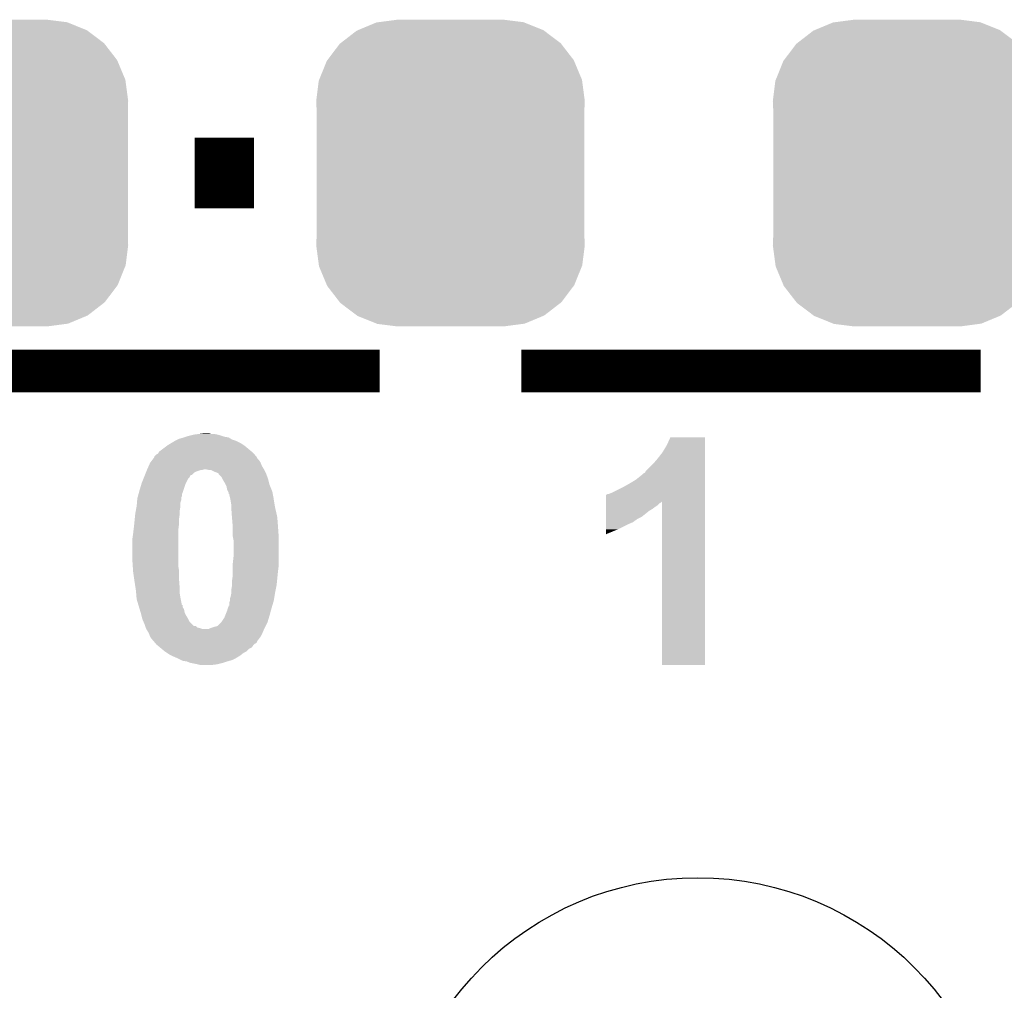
# Model space of a CAD drawing. Extents: x -0.05 to 0.95, y -0.15 to 1.54.
# Tile 43 of 45: x 0.62 to 0.76, y 1.22 to 1.35. Entities that reach past the tile are written whole.
import ezdxf

# ---------------------------------------------------------------- set-up
doc = ezdxf.new("R2010")
doc.units = 0
doc.layers.get('0').update_dxf_attribs({"linetype": 'CONTINUOUS'})
doc.layers.add('ACCEL_35_CLICK_V101_GTO', color=14, linetype='CONTINUOUS')
doc.layers.add('ACCEL_35_CLICK_V101_GTS', color=12, linetype='CONTINUOUS')

# ---------------------------------------------------------------- blocks, each defined once
blk = doc.blocks.new('ROUND_9')
blk.add_circle((0, 0), 0.0433)
blk = doc.blocks.new('CUSTOM_76')
for points in [[(-0.01312, 0.02021), (-0.0105, 0.0213), (0.01316, 0.02021), (0.01045, 0.0213)], [(-0.0105, 0.0213), (-0.01022, 0.02134), (0.01045, 0.0213), (0.01036, 0.02134)], [(-0.01022, 0.02134), (-0.0075, 0.0217), (0.01036, 0.02134), (0.0075, 0.0217)], [(-0.01555, 0.01838), (-0.01329, 0.02013), (0.01558, 0.01838), (0.01326, 0.02013)], [(-0.01329, 0.02013), (-0.01312, 0.02021), (0.01326, 0.02013), (0.01316, 0.02021)], [(-0.01741, 0.01599), (-0.01568, 0.01828), (0.01743, 0.01599), (0.01566, 0.01828)], [(-0.01568, 0.01828), (-0.01555, 0.01838), (0.01566, 0.01828), (0.01558, 0.01838)], [(-0.01858, 0.0132), (-0.01751, 0.01586), (0.0186, 0.0132), (0.01749, 0.01586)], [(-0.01751, 0.01586), (-0.01741, 0.01599), (0.01749, 0.01586), (0.01743, 0.01599)], [(-0.019, 0.0102), (-0.01864, 0.01306), (0.019, 0.0102), (0.01862, 0.01306)], [(-0.01864, 0.01306), (-0.01858, 0.0132), (0.01862, 0.01306), (0.0186, 0.0132)], [(-0.01895, 0.00913), (-0.019, 0.0102), (0.01895, 0.00913), (0.019, 0.0102)], [(-0.01895, -0.00913), (-0.01895, 0.00913), (0.01895, -0.00913), (0.01895, 0.00913)], [(-0.019, -0.0102), (-0.01895, -0.00913), (0.019, -0.0102), (0.01895, -0.00913)], [(-0.01862, -0.01306), (-0.019, -0.0102), (0.01864, -0.01306), (0.019, -0.0102)], [(-0.0186, -0.0132), (-0.01862, -0.01306), (0.01858, -0.0132), (0.01864, -0.01306)], [(-0.01749, -0.01586), (-0.0186, -0.0132), (0.01751, -0.01586), (0.01858, -0.0132)], [(-0.01743, -0.01599), (-0.01749, -0.01586), (0.01741, -0.01599), (0.01751, -0.01586)], [(-0.01566, -0.01828), (-0.01743, -0.01599), (0.01568, -0.01828), (0.01741, -0.01599)], [(-0.01558, -0.01838), (-0.01566, -0.01828), (0.01555, -0.01838), (0.01568, -0.01828)], [(-0.01326, -0.02013), (-0.01558, -0.01838), (0.01329, -0.02013), (0.01555, -0.01838)], [(-0.01316, -0.02021), (-0.01326, -0.02013), (0.01312, -0.02021), (0.01329, -0.02013)], [(-0.01045, -0.0213), (-0.01316, -0.02021), (0.0105, -0.0213), (0.01312, -0.02021)], [(-0.01036, -0.02134), (-0.01045, -0.0213), (0.01022, -0.02134), (0.0105, -0.0213)], [(-0.0075, -0.0217), (-0.01036, -0.02134), (0.0075, -0.0217), (0.01022, -0.02134)]]:
    blk.add_solid(points)

msp = doc.modelspace()

# ---------------------------------------------------------------- linework, layer by layer
at = {"layer": 'ACCEL_35_CLICK_V101_GTO'}
for points, const_width in [([(0.6438, 1.333), (0.6522, 1.333)], 0.01), ([(0.604, 1.305), (0.67, 1.305)], 0.006), ([(0.69, 1.305), (0.755, 1.305)], 0.006)]:
    msp.add_lwpolyline(points, dxfattribs=dict(at, const_width=const_width))
for points in [[(0.6416, 1.2954), (0.6423, 1.2956), (0.64893, 1.2954), (0.6486, 1.2956)], [(0.6423, 1.2956), (0.6426, 1.2957), (0.6486, 1.2956), (0.648, 1.2957)], [(0.6426, 1.2957), (0.6429, 1.2958), (0.648, 1.2957), (0.6477, 1.2958)], [(0.6429, 1.2958), (0.6433, 1.2959), (0.6477, 1.2958), (0.6474, 1.2959)], [(0.6433, 1.2959), (0.6437, 1.296), (0.6474, 1.2959), (0.647, 1.296)], [(0.6437, 1.296), (0.6445, 1.2961), (0.647, 1.296), (0.6465, 1.2961)], [(0.6445, 1.2961), (0.6453, 1.2962), (0.6461, 1.2961), (0.6458, 1.2962)], [(0.6453, 1.2962), (0.6453, 1.2962), (0.6458, 1.2962), (0.6453, 1.2962)], [(0.7106, 1.2945), (0.7111, 1.2956), (0.716, 1.2945), (0.716, 1.2956)], [(0.7111, 1.2956), (0.7111, 1.2956), (0.716, 1.2956), (0.7111, 1.2956)], [(0.6388, 1.2936), (0.63987, 1.2944), (0.65186, 1.2936), (0.6509, 1.2944)], [(0.63987, 1.2944), (0.64, 1.2945), (0.6509, 1.2944), (0.65075, 1.2945)], [(0.64, 1.2945), (0.6405, 1.2948), (0.65075, 1.2945), (0.6503, 1.2948)], [(0.6405, 1.2948), (0.641, 1.2951), (0.6503, 1.2948), (0.6497, 1.2951)], [(0.641, 1.2951), (0.6414, 1.2953), (0.6497, 1.2951), (0.6491, 1.2953)], [(0.6414, 1.2953), (0.6416, 1.2954), (0.6491, 1.2953), (0.64893, 1.2954)], [(0.71, 1.2935), (0.7106, 1.2945), (0.716, 1.2935), (0.716, 1.2945)], [(0.63795, 1.2926), (0.6381, 1.2928), (0.6527, 1.2926), (0.6526, 1.2928)], [(0.6381, 1.2929), (0.6384, 1.2932), (0.65252, 1.2929), (0.65227, 1.2932)], [(0.6381, 1.2928), (0.6381, 1.2929), (0.6526, 1.2928), (0.65252, 1.2929)], [(0.6384, 1.2932), (0.6386, 1.2933), (0.65227, 1.2932), (0.65218, 1.2933)], [(0.6386, 1.2933), (0.63867, 1.2934), (0.65218, 1.2933), (0.6521, 1.2934)], [(0.63867, 1.2934), (0.6388, 1.2936), (0.6521, 1.2934), (0.65186, 1.2936)], [(0.7093, 1.2926), (0.71, 1.2935), (0.716, 1.2926), (0.716, 1.2935)], [(0.6371, 1.2911), (0.63732, 1.2916), (0.6536, 1.2911), (0.6533, 1.2916)], [(0.63732, 1.2916), (0.6375, 1.292), (0.6533, 1.2916), (0.65314, 1.292)], [(0.6375, 1.292), (0.63758, 1.2921), (0.65314, 1.292), (0.6531, 1.2921)], [(0.63758, 1.2921), (0.6378, 1.2924), (0.6531, 1.2921), (0.6529, 1.2924)], [(0.6378, 1.2924), (0.63795, 1.2926), (0.6529, 1.2924), (0.6527, 1.2926)], [(0.7076, 1.2908), (0.7087, 1.2919), (0.716, 1.2908), (0.716, 1.2919)], [(0.7087, 1.2919), (0.7093, 1.2926), (0.716, 1.2919), (0.716, 1.2926)], [(0.63658, 1.2898), (0.63666, 1.29), (0.6429, 1.2898), (0.6431, 1.29)], [(0.63666, 1.29), (0.63674, 1.2902), (0.6431, 1.29), (0.6432, 1.2902)], [(0.63674, 1.2902), (0.63678, 1.2903), (0.6432, 1.2902), (0.6433, 1.2903)], [(0.63678, 1.2903), (0.6369, 1.2906), (0.6434, 1.2903), (0.6437, 1.2906)], [(0.63678, 1.2903), (0.63678, 1.2903), (0.6433, 1.2903), (0.6434, 1.2903)], [(0.6369, 1.2906), (0.63698, 1.2908), (0.6437, 1.2906), (0.6441, 1.2908)], [(0.63698, 1.2908), (0.63706, 1.291), (0.6441, 1.2908), (0.6447, 1.291)], [(0.63706, 1.291), (0.6371, 1.2911), (0.6449, 1.291), (0.6452, 1.2911)], [(0.63706, 1.291), (0.63706, 1.291), (0.6447, 1.291), (0.6449, 1.291)], [(0.6458, 1.291), (0.6453, 1.2911), (0.65365, 1.291), (0.6536, 1.2911)], [(0.6467, 1.2907), (0.6461, 1.291), (0.6538, 1.2907), (0.65365, 1.291)], [(0.647, 1.2906), (0.6467, 1.2907), (0.65385, 1.2906), (0.6538, 1.2907)], [(0.6472, 1.2905), (0.647, 1.2906), (0.6539, 1.2905), (0.65385, 1.2906)], [(0.6472, 1.2904), (0.6472, 1.2905), (0.65394, 1.2904), (0.6539, 1.2905)], [(0.6476, 1.29), (0.6472, 1.2904), (0.65409, 1.29), (0.65394, 1.2904)], [(0.64775, 1.2897), (0.6476, 1.29), (0.6542, 1.2897), (0.65409, 1.29)], [(0.7062, 1.2896), (0.7072, 1.2904), (0.716, 1.2896), (0.716, 1.2904)], [(0.7072, 1.2904), (0.7073, 1.2905), (0.716, 1.2904), (0.716, 1.2905)], [(0.7073, 1.2905), (0.7075, 1.2906), (0.716, 1.2905), (0.716, 1.2906)], [(0.7075, 1.2906), (0.7076, 1.2908), (0.716, 1.2906), (0.716, 1.2908)], [(0.636, 1.2881), (0.63627, 1.289), (0.6422, 1.2881), (0.6425, 1.289)], [(0.63627, 1.289), (0.6363, 1.2891), (0.6425, 1.289), (0.64255, 1.2891)], [(0.6363, 1.2891), (0.63658, 1.2898), (0.64255, 1.2891), (0.6429, 1.2898)], [(0.6478, 1.2896), (0.64775, 1.2897), (0.65422, 1.2896), (0.6542, 1.2897)], [(0.6481, 1.2891), (0.6478, 1.2896), (0.65435, 1.2891), (0.65422, 1.2896)], [(0.6482, 1.2889), (0.6481, 1.2891), (0.6544, 1.2889), (0.65435, 1.2891)], [(0.6483, 1.2887), (0.6482, 1.2889), (0.65448, 1.2887), (0.6544, 1.2889)], [(0.6484, 1.2882), (0.6483, 1.2887), (0.65468, 1.2882), (0.65448, 1.2887)], [(0.7043, 1.2885), (0.7052, 1.289), (0.716, 1.2885), (0.716, 1.289)], [(0.7052, 1.289), (0.7062, 1.2896), (0.716, 1.289), (0.716, 1.2896)], [(0.63573, 1.2871), (0.63578, 1.2873), (0.6419, 1.2871), (0.642, 1.2873)], [(0.63578, 1.2873), (0.63589, 1.2877), (0.642, 1.2873), (0.642, 1.2877)], [(0.63589, 1.2877), (0.63592, 1.2878), (0.6421, 1.2877), (0.6421, 1.2878)], [(0.63589, 1.2877), (0.63589, 1.2877), (0.642, 1.2877), (0.6421, 1.2877)], [(0.63592, 1.2878), (0.636, 1.2881), (0.6421, 1.2878), (0.6422, 1.2881)], [(0.64855, 1.2879), (0.6484, 1.2882), (0.6548, 1.2879), (0.65468, 1.2882)], [(0.6486, 1.2878), (0.64855, 1.2879), (0.65482, 1.2878), (0.6548, 1.2879)], [(0.6486, 1.2876), (0.6486, 1.2878), (0.65485, 1.2876), (0.65482, 1.2878)], [(0.6487, 1.2875), (0.6487, 1.2876), (0.65487, 1.2875), (0.65485, 1.2876)], [(0.6488, 1.2871), (0.6487, 1.2875), (0.65495, 1.2871), (0.65487, 1.2875)], [(0.702, 1.2865), (0.702, 1.2875), (0.716, 1.2865), (0.716, 1.2875)], [(0.7021, 1.2875), (0.7022, 1.2876), (0.716, 1.2875), (0.716, 1.2876)], [(0.7024, 1.2876), (0.7029, 1.2878), (0.716, 1.2876), (0.716, 1.2878)], [(0.7029, 1.2878), (0.7043, 1.2885), (0.716, 1.2878), (0.716, 1.2885)], [(0.63549, 1.2853), (0.6356, 1.2859), (0.6417, 1.2853), (0.6418, 1.2859)], [(0.6356, 1.2859), (0.63565, 1.2864), (0.6418, 1.2859), (0.6418, 1.2864)], [(0.63565, 1.2864), (0.63567, 1.2867), (0.6418, 1.2864), (0.6419, 1.2867)], [(0.63567, 1.2867), (0.6357, 1.287), (0.6419, 1.2867), (0.6419, 1.287)], [(0.6357, 1.287), (0.63573, 1.2871), (0.6419, 1.287), (0.6419, 1.2871)], [(0.64886, 1.2868), (0.6488, 1.2871), (0.655, 1.2868), (0.65495, 1.2871)], [(0.6489, 1.2866), (0.64886, 1.2868), (0.65503, 1.2866), (0.655, 1.2868)], [(0.649, 1.286), (0.6489, 1.2866), (0.65513, 1.286), (0.65503, 1.2866)], [(0.649, 1.2856), (0.649, 1.286), (0.6552, 1.2856), (0.65513, 1.286)], [(0.702, 1.2864), (0.702, 1.2865), (0.7098, 1.2864), (0.7099, 1.2865)], [(0.702, 1.2863), (0.702, 1.2864), (0.7096, 1.2863), (0.7098, 1.2864)], [(0.702, 1.286), (0.702, 1.2863), (0.7093, 1.286), (0.7096, 1.2863)], [(0.702, 1.2858), (0.702, 1.286), (0.709, 1.2858), (0.7093, 1.286)], [(0.702, 1.2855), (0.702, 1.2858), (0.7086, 1.2855), (0.709, 1.2858)], [(0.7099, 1.2634), (0.7099, 1.2865), (0.716, 1.2634), (0.716, 1.2865)], [(0.63533, 1.2841), (0.6354, 1.2848), (0.6416, 1.2841), (0.6417, 1.2848)], [(0.6354, 1.2848), (0.63549, 1.2853), (0.6417, 1.2848), (0.6417, 1.2853)], [(0.649, 1.2854), (0.649, 1.2856), (0.65525, 1.2854), (0.6552, 1.2856)], [(0.64908, 1.2843), (0.649, 1.2854), (0.6555, 1.2843), (0.65525, 1.2854)], [(0.702, 1.2852), (0.702, 1.2855), (0.7081, 1.2852), (0.7086, 1.2855)], [(0.702, 1.2844), (0.702, 1.2852), (0.7071, 1.2844), (0.7081, 1.2852)], [(0.702, 1.2841), (0.702, 1.2844), (0.7065, 1.2841), (0.7071, 1.2844)], [(0.63517, 1.2826), (0.63526, 1.2834), (0.6415, 1.2826), (0.6416, 1.2834)], [(0.63526, 1.2834), (0.6353, 1.2838), (0.6416, 1.2834), (0.6416, 1.2838)], [(0.6353, 1.2838), (0.63533, 1.2841), (0.6416, 1.2838), (0.6416, 1.2841)], [(0.6491, 1.2841), (0.64908, 1.2843), (0.65551, 1.2841), (0.6555, 1.2843)], [(0.6492, 1.2829), (0.6491, 1.2841), (0.6556, 1.2829), (0.65551, 1.2841)], [(0.702, 1.2836), (0.702, 1.2841), (0.7058, 1.2836), (0.7065, 1.2841)], [(0.702, 1.2833), (0.702, 1.2836), (0.7051, 1.2833), (0.7058, 1.2836)], [(0.702, 1.2826), (0.702, 1.2833), (0.7037, 1.2826), (0.7051, 1.2833)], [(0.635, 1.2813), (0.6351, 1.282), (0.6415, 1.2813), (0.6415, 1.282)], [(0.6351, 1.282), (0.63517, 1.2826), (0.6415, 1.282), (0.6415, 1.2826)], [(0.6492, 1.2816), (0.6492, 1.2829), (0.65569, 1.2816), (0.6556, 1.2829)], [(0.64924, 1.2814), (0.6492, 1.2816), (0.6557, 1.2814), (0.65569, 1.2816)], [(0.702, 1.2819), (0.702, 1.2826), (0.702, 1.2819), (0.7037, 1.2826)], [(0.635, 1.2781), (0.635, 1.2813), (0.6415, 1.2781), (0.6415, 1.2813)], [(0.6493, 1.2811), (0.64924, 1.2814), (0.6557, 1.2811), (0.6557, 1.2814)], [(0.6493, 1.2787), (0.6493, 1.2811), (0.6557, 1.2787), (0.6557, 1.2811)], [(0.63505, 1.2773), (0.635, 1.2781), (0.6415, 1.2773), (0.6415, 1.2781)], [(0.6492, 1.2778), (0.6493, 1.2787), (0.6557, 1.2778), (0.6557, 1.2787)], [(0.6492, 1.2775), (0.6492, 1.2778), (0.6557, 1.2775), (0.6557, 1.2778)], [(0.6492, 1.2767), (0.6492, 1.2775), (0.6556, 1.2767), (0.6557, 1.2775)], [(0.63509, 1.2767), (0.63505, 1.2773), (0.6416, 1.2767), (0.6415, 1.2773)], [(0.6351, 1.2766), (0.63509, 1.2767), (0.6416, 1.2766), (0.6416, 1.2767)], [(0.63527, 1.2754), (0.6351, 1.2766), (0.6416, 1.2754), (0.6416, 1.2766)], [(0.6491, 1.2754), (0.6492, 1.2761), (0.65547, 1.2754), (0.65554, 1.2761)], [(0.6492, 1.2761), (0.6492, 1.2767), (0.65554, 1.2761), (0.6556, 1.2767)], [(0.6353, 1.2752), (0.63527, 1.2754), (0.64162, 1.2752), (0.6416, 1.2754)], [(0.63547, 1.2741), (0.6353, 1.2752), (0.6417, 1.2741), (0.64162, 1.2752)], [(0.649, 1.2741), (0.6491, 1.2747), (0.65528, 1.2741), (0.6554, 1.2747)], [(0.6491, 1.2747), (0.6491, 1.2754), (0.6554, 1.2747), (0.65547, 1.2754)], [(0.6355, 1.2739), (0.63547, 1.2741), (0.6417, 1.2739), (0.6417, 1.2741)], [(0.63553, 1.2735), (0.6355, 1.2739), (0.6417, 1.2735), (0.6417, 1.2739)], [(0.63558, 1.2729), (0.63553, 1.2735), (0.6418, 1.2729), (0.6417, 1.2735)], [(0.6489, 1.2731), (0.649, 1.2736), (0.6551, 1.2731), (0.65518, 1.2736)], [(0.649, 1.2737), (0.649, 1.2741), (0.6552, 1.2737), (0.65528, 1.2741)], [(0.649, 1.2736), (0.649, 1.2737), (0.65518, 1.2736), (0.6552, 1.2737)], [(0.6356, 1.2727), (0.63558, 1.2729), (0.64184, 1.2727), (0.6418, 1.2729)], [(0.63584, 1.2719), (0.6356, 1.2727), (0.642, 1.2719), (0.64184, 1.2727)], [(0.63593, 1.2716), (0.63584, 1.2719), (0.6421, 1.2716), (0.6421, 1.2719)], [(0.63584, 1.2719), (0.63584, 1.2719), (0.6421, 1.2719), (0.642, 1.2719)], [(0.6487, 1.2722), (0.6488, 1.2725), (0.65491, 1.2722), (0.655, 1.2725)], [(0.6487, 1.2718), (0.6487, 1.2722), (0.65479, 1.2718), (0.65491, 1.2722)], [(0.6488, 1.2728), (0.6489, 1.2731), (0.65505, 1.2728), (0.6551, 1.2731)], [(0.6488, 1.2725), (0.6488, 1.2728), (0.655, 1.2725), (0.65505, 1.2728)], [(0.63602, 1.2713), (0.63593, 1.2716), (0.6423, 1.2713), (0.6421, 1.2716)], [(0.63617, 1.2708), (0.63602, 1.2713), (0.6424, 1.2708), (0.6423, 1.2713)], [(0.6362, 1.2707), (0.63617, 1.2708), (0.64245, 1.2707), (0.6424, 1.2708)], [(0.63628, 1.2704), (0.6362, 1.2707), (0.6426, 1.2704), (0.64245, 1.2707)], [(0.64812, 1.2704), (0.6484, 1.2711), (0.6544, 1.2704), (0.65459, 1.2711)], [(0.6484, 1.2711), (0.64853, 1.2715), (0.65459, 1.2711), (0.6547, 1.2715)], [(0.64853, 1.2715), (0.6486, 1.2717), (0.6547, 1.2715), (0.65476, 1.2717)], [(0.6486, 1.2717), (0.6486, 1.2718), (0.65476, 1.2717), (0.65479, 1.2718)], [(0.6364, 1.2699), (0.63628, 1.2704), (0.6429, 1.2699), (0.6426, 1.2704)], [(0.63657, 1.2695), (0.6364, 1.2699), (0.6431, 1.2695), (0.6429, 1.2699)], [(0.6367, 1.2692), (0.63657, 1.2695), (0.6434, 1.2692), (0.6431, 1.2695)], [(0.6368, 1.2689), (0.6367, 1.2692), (0.6437, 1.2689), (0.6434, 1.2692)], [(0.647, 1.2689), (0.6475, 1.2694), (0.65385, 1.2689), (0.6541, 1.2694)], [(0.6475, 1.2694), (0.6476, 1.2695), (0.6541, 1.2694), (0.65413, 1.2695)], [(0.6476, 1.2695), (0.648, 1.2701), (0.65413, 1.2695), (0.65431, 1.2701)], [(0.648, 1.2701), (0.64812, 1.2704), (0.65431, 1.2701), (0.6544, 1.2704)], [(0.63687, 1.2687), (0.6368, 1.2689), (0.6442, 1.2687), (0.644, 1.2689)], [(0.6368, 1.2689), (0.6368, 1.2689), (0.644, 1.2689), (0.6437, 1.2689)], [(0.6369, 1.2686), (0.63687, 1.2687), (0.6446, 1.2686), (0.6442, 1.2687)], [(0.63696, 1.2685), (0.6369, 1.2686), (0.6449, 1.2685), (0.6446, 1.2686)], [(0.63702, 1.2684), (0.63696, 1.2685), (0.6536, 1.2684), (0.65365, 1.2685)], [(0.63696, 1.2685), (0.63696, 1.2685), (0.6458, 1.2685), (0.6449, 1.2685)], [(0.6372, 1.2681), (0.63702, 1.2684), (0.65347, 1.2681), (0.6536, 1.2684)], [(0.6374, 1.2677), (0.6372, 1.2681), (0.65329, 1.2677), (0.65347, 1.2681)], [(0.63747, 1.2675), (0.6374, 1.2677), (0.6532, 1.2675), (0.65329, 1.2677)], [(0.6458, 1.2685), (0.646, 1.2686), (0.65365, 1.2685), (0.6537, 1.2686)], [(0.646, 1.2686), (0.6466, 1.2688), (0.6537, 1.2686), (0.6538, 1.2688)], [(0.6466, 1.2688), (0.647, 1.2689), (0.6538, 1.2688), (0.65385, 1.2689)], [(0.6375, 1.2674), (0.63747, 1.2675), (0.65312, 1.2674), (0.6532, 1.2675)], [(0.6377, 1.2671), (0.6375, 1.2674), (0.6529, 1.2671), (0.65312, 1.2674)], [(0.6378, 1.267), (0.6377, 1.2671), (0.65282, 1.267), (0.6529, 1.2671)], [(0.63806, 1.2667), (0.6378, 1.267), (0.6526, 1.2667), (0.65282, 1.267)], [(0.63814, 1.2666), (0.63806, 1.2667), (0.6526, 1.2666), (0.6526, 1.2667)], [(0.63823, 1.2665), (0.63814, 1.2666), (0.6525, 1.2665), (0.6526, 1.2666)], [(0.63831, 1.2664), (0.63823, 1.2665), (0.6523, 1.2664), (0.6525, 1.2665)], [(0.6384, 1.2663), (0.63831, 1.2664), (0.6522, 1.2663), (0.6523, 1.2664)], [(0.63852, 1.2662), (0.6384, 1.2663), (0.6521, 1.2662), (0.6522, 1.2663)], [(0.63888, 1.2659), (0.63852, 1.2662), (0.6519, 1.2659), (0.6521, 1.2662)], [(0.63912, 1.2657), (0.63888, 1.2659), (0.6515, 1.2657), (0.6519, 1.2659)], [(0.6396, 1.2653), (0.63912, 1.2657), (0.6511, 1.2653), (0.6515, 1.2657)], [(0.6399, 1.2651), (0.6396, 1.2653), (0.6507, 1.2651), (0.6511, 1.2653)], [(0.6402, 1.2649), (0.6399, 1.2651), (0.65045, 1.2649), (0.6507, 1.2651)], [(0.6406, 1.2647), (0.6402, 1.2649), (0.6502, 1.2647), (0.65045, 1.2649)], [(0.6408, 1.2646), (0.6406, 1.2647), (0.65003, 1.2646), (0.6502, 1.2647)], [(0.64127, 1.2644), (0.6408, 1.2646), (0.6497, 1.2644), (0.65003, 1.2646)], [(0.6415, 1.2643), (0.64127, 1.2644), (0.6495, 1.2643), (0.6497, 1.2644)], [(0.6419, 1.2641), (0.6415, 1.2643), (0.6491, 1.2641), (0.6495, 1.2643)], [(0.6421, 1.264), (0.6419, 1.2641), (0.64875, 1.264), (0.6491, 1.2641)], [(0.6427, 1.2639), (0.6421, 1.264), (0.6484, 1.2639), (0.64875, 1.264)], [(0.6432, 1.2637), (0.6427, 1.2639), (0.6478, 1.2637), (0.6484, 1.2639)], [(0.6442, 1.2635), (0.6432, 1.2637), (0.647, 1.2635), (0.6478, 1.2637)], [(0.6446, 1.2634), (0.6442, 1.2635), (0.6462, 1.2634), (0.647, 1.2635)]]:
    msp.add_solid(points, dxfattribs=at)

# ---------------------------------------------------------------- block references
at = {"layer": 'ACCEL_35_CLICK_V101_GTS'}
for name, p in [('CUSTOM_76', (0.6154, 1.333)), ('CUSTOM_76', (0.68, 1.333)), ('CUSTOM_76', (0.7446, 1.333)), ('ROUND_9', (0.715, 1.19))]:
    msp.add_blockref(name, p, dxfattribs=at)

doc.saveas('drawing.dxf')
